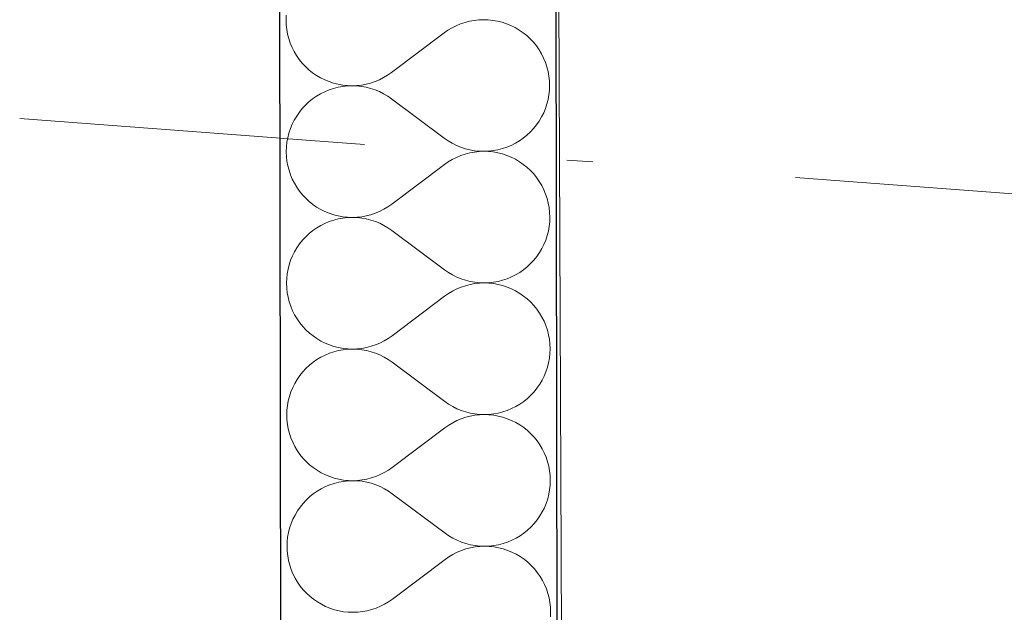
# Model space of a CAD drawing. Header units: millimetres. Extents: x -24674 to 2959, y -2716 to 20653.
# Tile 146 of 161: x -11297 to -10727, y 17618 to 17961. Entities that reach past the tile are written whole.
import ezdxf

# ---------------------------------------------------------------- set-up
doc = ezdxf.new("R2010")
doc.units = ezdxf.units.MM
doc.header["$MEASUREMENT"] = 0
doc.linetypes.add('Wipeout_Contour', pattern=[1000, 0, -1000])
doc.linetypes.add('Čerchovaná', pattern=[450, 200, -117.5, 15, -117.5])
for name, color, linetype in [('9._POHLED ZÁPADNÍ_1_Konstrukce - krov', 7, 'Continuous'), ('9._POHLED ZÁPADNÍ_1_Konstrukce - nosné', 7, 'Continuous'), ('9._POHLED ZÁPADNÍ_1_Nové_Konstrukce - nosné', 7, 'Continuous'), ('9._POHLED ZÁPADNÍ_1_Nové_Výplně - Povrchové', 7, 'Continuous'), ('9._POHLED ZÁPADNÍ_1_Nové_Výplně – Řezové', 7, 'Continuous'), ('9._POHLED ZÁPADNÍ_1_Výplně - Povrchové', 7, 'Continuous'), ('9._POHLED ZÁPADNÍ_1_VÝTAH VAR 1', 7, 'Continuous')]:
    doc.layers.add(name, color=color, linetype=linetype)

# ---------------------------------------------------------------- blocks, each defined once
blk = doc.blocks.new('*X21', base_point=(-27719.5, -6043.99))
at = {"layer": '9._POHLED ZÁPADNÍ_1_Nové_Výplně – Řezové', "color": 21, "linetype": 'Continuous', "lineweight": 20, "true_color": 0xffaaaa}
for p, q in [((-11142.66, 17963.95), (-11142.75, 17961.23)), ((-11142.75, 17961.23), (-11142.65, 17958.51)), ((-11142.65, 17958.51), (-11142.35, 17955.8)), ((-11041.8, 17958.99), (-11044.31, 17957.95)), ((-11039.22, 17959.86), (-11041.8, 17958.99)), ((-11036.59, 17960.54), (-11039.22, 17959.86)), ((-11033.91, 17961.03), (-11036.59, 17960.54)), ((-11031.21, 17961.33), (-11033.91, 17961.03)), ((-11028.49, 17961.43), (-11031.21, 17961.33)), ((-11025.77, 17961.34), (-11028.49, 17961.43)), ((-11023.07, 17961.05), (-11025.77, 17961.34)), ((-11020.39, 17960.58), (-11023.07, 17961.05)), ((-11017.75, 17959.91), (-11020.39, 17960.58)), ((-11015.17, 17959.06), (-11017.75, 17959.91)), ((-11012.65, 17958.02), (-11015.17, 17959.06)), ((-11142.35, 17955.8), (-11141.87, 17953.13)), ((-11141.87, 17953.13), (-11141.19, 17950.49)), ((-11051.31, 17953.77), (-11081.75, 17930.86)), ((-11049.08, 17955.33), (-11051.31, 17953.77)), ((-11046.74, 17956.72), (-11049.08, 17955.33)), ((-11044.31, 17957.95), (-11046.74, 17956.72)), ((-11010.22, 17956.81), (-11012.65, 17958.02)), ((-11007.87, 17955.43), (-11010.22, 17956.81)), ((-11005.63, 17953.88), (-11007.87, 17955.43)), ((-11003.51, 17952.18), (-11005.63, 17953.88)), ((-11141.19, 17950.49), (-11140.32, 17947.91)), ((-11140.32, 17947.91), (-11139.28, 17945.4)), ((-11001.52, 17950.33), (-11003.51, 17952.18)), ((-10999.66, 17948.34), (-11001.52, 17950.33)), ((-10997.95, 17946.23), (-10999.66, 17948.34)), ((-11139.28, 17945.4), (-11138.06, 17942.97)), ((-11138.06, 17942.97), (-11136.66, 17940.63)), ((-10996.39, 17943.99), (-10997.95, 17946.23)), ((-10995, 17941.66), (-10996.39, 17943.99)), ((-10993.78, 17939.23), (-10995, 17941.66)), ((-11136.66, 17940.63), (-11135.11, 17938.4)), ((-11135.11, 17938.4), (-11133.4, 17936.29)), ((-11133.4, 17936.29), (-11131.54, 17934.3)), ((-10992.73, 17936.72), (-10993.78, 17939.23)), ((-10991.87, 17934.14), (-10992.73, 17936.72)), ((-11131.54, 17934.3), (-11129.54, 17932.45)), ((-11129.54, 17932.45), (-11127.42, 17930.75)), ((-11127.42, 17930.75), (-11125.18, 17929.2)), ((-11083.98, 17929.3), (-11081.75, 17930.86)), ((-10991.19, 17931.5), (-10991.87, 17934.14)), ((-10990.7, 17928.83), (-10991.19, 17931.5)), ((-11125.18, 17929.2), (-11122.84, 17927.82)), ((-11122.84, 17927.82), (-11120.4, 17926.61)), ((-11120.4, 17926.61), (-11117.89, 17925.57)), ((-11117.89, 17925.57), (-11115.3, 17924.72)), ((-11115.3, 17924.72), (-11112.67, 17924.05)), ((-11096.47, 17924.09), (-11093.83, 17924.77)), ((-11093.83, 17924.77), (-11091.25, 17925.64)), ((-11091.25, 17925.64), (-11088.74, 17926.68)), ((-11088.74, 17926.68), (-11086.31, 17927.91)), ((-11086.31, 17927.91), (-11083.98, 17929.3)), ((-10990.41, 17926.12), (-10990.7, 17928.83)), ((-10990.3, 17923.4), (-10990.41, 17926.12)), ((-11120.39, 17919.74), (-11122.82, 17918.52)), ((-11117.88, 17920.78), (-11120.39, 17919.74)), ((-11115.3, 17921.64), (-11117.88, 17920.78)), ((-11112.66, 17922.32), (-11115.3, 17921.64)), ((-11112.67, 17924.05), (-11109.99, 17923.57)), ((-11109.99, 17922.81), (-11112.66, 17922.32)), ((-11109.99, 17923.57), (-11107.28, 17923.29)), ((-11107.28, 17923.1), (-11109.99, 17922.81)), ((-11107.28, 17923.29), (-11104.56, 17923.2)), ((-11104.56, 17923.2), (-11107.28, 17923.1)), ((-11104.56, 17923.2), (-11101.85, 17923.3)), ((-11101.85, 17923.11), (-11104.56, 17923.2)), ((-11101.85, 17923.3), (-11099.14, 17923.6)), ((-11099.14, 17922.82), (-11101.85, 17923.11)), ((-11099.14, 17923.6), (-11096.47, 17924.09)), ((-11096.46, 17922.34), (-11099.14, 17922.82)), ((-11093.83, 17921.67), (-11096.46, 17922.34)), ((-11091.24, 17920.81), (-11093.83, 17921.67)), ((-11088.73, 17919.77), (-11091.24, 17920.81)), ((-11086.3, 17918.56), (-11088.73, 17919.77)), ((-10990.68, 17917.98), (-10990.4, 17920.68)), ((-10990.4, 17920.68), (-10990.3, 17923.4)), ((-11129.51, 17913.86), (-11131.5, 17912)), ((-11127.39, 17915.57), (-11129.51, 17913.86)), ((-11125.16, 17917.12), (-11127.39, 17915.57)), ((-11122.82, 17918.52), (-11125.16, 17917.12)), ((-11083.95, 17917.17), (-11086.3, 17918.56)), ((-11081.72, 17915.62), (-11083.95, 17917.17)), ((-11051.2, 17892.82), (-11081.72, 17915.62)), ((-10991.83, 17912.66), (-10991.16, 17915.3)), ((-10991.16, 17915.3), (-10990.68, 17917.98)), ((-11135.05, 17907.89), (-11136.6, 17905.65)), ((-11133.35, 17910.01), (-11135.05, 17907.89)), ((-11131.5, 17912), (-11133.35, 17910.01)), ((-10994.93, 17905.13), (-10993.72, 17907.56)), ((-10993.72, 17907.56), (-10992.68, 17910.08)), ((-10992.68, 17910.08), (-10991.83, 17912.66)), ((-11137.99, 17903.31), (-11139.2, 17900.87)), ((-11136.6, 17905.65), (-11137.99, 17903.31)), ((-10997.87, 17900.55), (-10996.32, 17902.79)), ((-10996.32, 17902.79), (-10994.93, 17905.13)), ((-11140.24, 17898.36), (-11141.09, 17895.78)), ((-11139.2, 17900.87), (-11140.24, 17898.36)), ((-11003.41, 17894.58), (-11001.42, 17896.44)), ((-11001.42, 17896.44), (-10999.57, 17898.43)), ((-10999.57, 17898.43), (-10997.87, 17900.55)), ((-11142.24, 17890.46), (-11142.52, 17887.76)), ((-11141.76, 17893.14), (-11142.24, 17890.46)), ((-11141.09, 17895.78), (-11141.76, 17893.14)), ((-11051.2, 17892.82), (-11048.97, 17891.27)), ((-11048.97, 17891.27), (-11046.62, 17889.88)), ((-11010.1, 17889.92), (-11007.76, 17891.32)), ((-11007.76, 17891.32), (-11005.53, 17892.87)), ((-11005.53, 17892.87), (-11003.41, 17894.58)), ((-11142.52, 17887.76), (-11142.62, 17885.04)), ((-11142.62, 17885.04), (-11142.51, 17882.32)), ((-11046.62, 17889.88), (-11044.19, 17888.67)), ((-11044.19, 17888.67), (-11041.68, 17887.63)), ((-11041.68, 17887.63), (-11039.09, 17886.77)), ((-11039.09, 17886.77), (-11036.46, 17886.1)), ((-11036.46, 17886.1), (-11033.78, 17885.62)), ((-11033.78, 17884.84), (-11036.45, 17884.35)), ((-11033.78, 17885.62), (-11031.07, 17885.33)), ((-11031.07, 17885.14), (-11033.78, 17884.84)), ((-11031.07, 17885.33), (-11028.36, 17885.24)), ((-11028.36, 17885.24), (-11031.07, 17885.14)), ((-11028.36, 17885.24), (-11025.64, 17885.34)), ((-11025.64, 17885.15), (-11028.36, 17885.24)), ((-11025.64, 17885.34), (-11022.93, 17885.63)), ((-11022.93, 17884.86), (-11025.64, 17885.15)), ((-11022.93, 17885.63), (-11020.26, 17886.12)), ((-11020.25, 17884.39), (-11022.93, 17884.86)), ((-11020.26, 17886.12), (-11017.62, 17886.8)), ((-11017.62, 17886.8), (-11015.04, 17887.66)), ((-11015.04, 17887.66), (-11012.53, 17888.7)), ((-11012.53, 17888.7), (-11010.1, 17889.92)), ((-11142.51, 17882.32), (-11142.22, 17879.61)), ((-11142.22, 17879.61), (-11141.73, 17876.94)), ((-11048.94, 17879.14), (-11051.17, 17877.58)), ((-11046.61, 17880.53), (-11048.94, 17879.14)), ((-11044.18, 17881.76), (-11046.61, 17880.53)), ((-11041.67, 17882.8), (-11044.18, 17881.76)), ((-11039.09, 17883.67), (-11041.67, 17882.8)), ((-11036.45, 17884.35), (-11039.09, 17883.67)), ((-11017.61, 17883.72), (-11020.25, 17884.39)), ((-11015.03, 17882.87), (-11017.61, 17883.72)), ((-11012.52, 17881.83), (-11015.03, 17882.87)), ((-11010.08, 17880.62), (-11012.52, 17881.83)), ((-11007.74, 17879.24), (-11010.08, 17880.62)), ((-11005.5, 17877.69), (-11007.74, 17879.24)), ((-11141.73, 17876.94), (-11141.05, 17874.3)), ((-11141.05, 17874.3), (-11140.19, 17871.72)), ((-11051.17, 17877.58), (-11081.61, 17854.67)), ((-11003.38, 17875.99), (-11005.5, 17877.69)), ((-11001.38, 17874.14), (-11003.38, 17875.99)), ((-10999.52, 17872.15), (-11001.38, 17874.14)), ((-11140.19, 17871.72), (-11139.14, 17869.21)), ((-11139.14, 17869.21), (-11137.92, 17866.78)), ((-10997.81, 17870.04), (-10999.52, 17872.15)), ((-10996.26, 17867.8), (-10997.81, 17870.04)), ((-10994.86, 17865.47), (-10996.26, 17867.8)), ((-11137.92, 17866.78), (-11136.53, 17864.44)), ((-11136.53, 17864.44), (-11134.97, 17862.21)), ((-11134.97, 17862.21), (-11133.26, 17860.1)), ((-10993.64, 17863.04), (-10994.86, 17865.47)), ((-10992.6, 17860.53), (-10993.64, 17863.04)), ((-11133.26, 17860.1), (-11131.4, 17858.11)), ((-11131.4, 17858.11), (-11129.41, 17856.26)), ((-11129.41, 17856.26), (-11127.29, 17854.56)), ((-10991.73, 17857.95), (-10992.6, 17860.53)), ((-10991.05, 17855.31), (-10991.73, 17857.95)), ((-11127.29, 17854.56), (-11125.05, 17853.01)), ((-11125.05, 17853.01), (-11122.7, 17851.63)), ((-11122.7, 17851.63), (-11120.27, 17850.42)), ((-11120.27, 17850.42), (-11117.75, 17849.38)), ((-11091.12, 17849.45), (-11088.61, 17850.49)), ((-11088.61, 17850.49), (-11086.18, 17851.72)), ((-11086.18, 17851.72), (-11083.84, 17853.11)), ((-11083.84, 17853.11), (-11081.61, 17854.67)), ((-10990.57, 17852.64), (-10991.05, 17855.31)), ((-10990.27, 17849.93), (-10990.57, 17852.64)), ((-11117.74, 17844.59), (-11120.26, 17843.55)), ((-11117.75, 17849.38), (-11115.17, 17848.53)), ((-11115.16, 17845.45), (-11117.74, 17844.59)), ((-11115.17, 17848.53), (-11112.53, 17847.86)), ((-11112.53, 17846.13), (-11115.16, 17845.45)), ((-11112.53, 17847.86), (-11109.85, 17847.38)), ((-11109.85, 17846.62), (-11112.53, 17846.13)), ((-11109.85, 17847.38), (-11107.15, 17847.1)), ((-11107.15, 17846.91), (-11109.85, 17846.62)), ((-11107.15, 17847.1), (-11104.43, 17847.01)), ((-11104.43, 17847.01), (-11107.15, 17846.91)), ((-11104.43, 17847.01), (-11101.71, 17847.11)), ((-11101.71, 17846.92), (-11104.43, 17847.01)), ((-11101.71, 17847.11), (-11099.01, 17847.41)), ((-11099.01, 17846.63), (-11101.71, 17846.92)), ((-11099.01, 17847.41), (-11096.33, 17847.9)), ((-11096.33, 17846.15), (-11099.01, 17846.63)), ((-11096.33, 17847.9), (-11093.7, 17848.58)), ((-11093.69, 17845.48), (-11096.33, 17846.15)), ((-11093.7, 17848.58), (-11091.12, 17849.45)), ((-11091.11, 17844.62), (-11093.69, 17845.48)), ((-11088.59, 17843.58), (-11091.11, 17844.62)), ((-10990.17, 17847.21), (-10990.27, 17849.93)), ((-10990.26, 17844.49), (-10990.17, 17847.21)), ((-11127.26, 17839.38), (-11129.37, 17837.67)), ((-11125.03, 17840.93), (-11127.26, 17839.38)), ((-11122.69, 17842.33), (-11125.03, 17840.93)), ((-11120.26, 17843.55), (-11122.69, 17842.33)), ((-11086.16, 17842.37), (-11088.59, 17843.58)), ((-11083.82, 17840.98), (-11086.16, 17842.37)), ((-11081.58, 17839.43), (-11083.82, 17840.98)), ((-11051.07, 17816.63), (-11081.58, 17839.43)), ((-10991.69, 17836.47), (-10991.02, 17839.11)), ((-10991.02, 17839.11), (-10990.55, 17841.79)), ((-10990.55, 17841.79), (-10990.26, 17844.49)), ((-11133.21, 17833.82), (-11134.92, 17831.7)), ((-11131.36, 17835.81), (-11133.21, 17833.82)), ((-11129.37, 17837.67), (-11131.36, 17835.81)), ((-10993.59, 17831.37), (-10992.55, 17833.89)), ((-10992.55, 17833.89), (-10991.69, 17836.47)), ((-11136.47, 17829.46), (-11137.85, 17827.12)), ((-11134.92, 17831.7), (-11136.47, 17829.46)), ((-10996.18, 17826.6), (-10994.8, 17828.94)), ((-10994.8, 17828.94), (-10993.59, 17831.37)), ((-11140.1, 17822.17), (-11140.96, 17819.59)), ((-11139.06, 17824.68), (-11140.1, 17822.17)), ((-11137.85, 17827.12), (-11139.06, 17824.68)), ((-11001.29, 17820.25), (-10999.44, 17822.24)), ((-10999.44, 17822.24), (-10997.73, 17824.36)), ((-10997.73, 17824.36), (-10996.18, 17826.6)), ((-11141.62, 17816.95), (-11142.1, 17814.27)), ((-11140.96, 17819.59), (-11141.62, 17816.95)), ((-11051.07, 17816.63), (-11048.83, 17815.08)), ((-11007.62, 17815.12), (-11005.39, 17816.68)), ((-11005.39, 17816.68), (-11003.28, 17818.39)), ((-11003.28, 17818.39), (-11001.29, 17820.25)), ((-11142.39, 17811.57), (-11142.48, 17808.85)), ((-11142.1, 17814.27), (-11142.39, 17811.57)), ((-11048.83, 17815.08), (-11046.49, 17813.69)), ((-11046.49, 17813.69), (-11044.06, 17812.48)), ((-11044.06, 17812.48), (-11041.54, 17811.44)), ((-11041.54, 17811.44), (-11038.96, 17810.58)), ((-11038.96, 17810.58), (-11036.32, 17809.91)), ((-11020.12, 17809.93), (-11017.48, 17810.61)), ((-11017.48, 17810.61), (-11014.9, 17811.47)), ((-11014.9, 17811.47), (-11012.39, 17812.51)), ((-11012.39, 17812.51), (-11009.96, 17813.73)), ((-11009.96, 17813.73), (-11007.62, 17815.12)), ((-11142.48, 17808.85), (-11142.38, 17806.13)), ((-11142.38, 17806.13), (-11142.08, 17803.42)), ((-11044.04, 17805.57), (-11046.47, 17804.34)), ((-11041.53, 17806.61), (-11044.04, 17805.57)), ((-11038.95, 17807.48), (-11041.53, 17806.61)), ((-11036.32, 17808.16), (-11038.95, 17807.48)), ((-11036.32, 17809.91), (-11033.64, 17809.43)), ((-11033.64, 17808.65), (-11036.32, 17808.16)), ((-11033.64, 17809.43), (-11030.94, 17809.14)), ((-11030.94, 17808.95), (-11033.64, 17808.65)), ((-11030.94, 17809.14), (-11028.22, 17809.05)), ((-11028.22, 17809.05), (-11030.94, 17808.95)), ((-11028.22, 17809.05), (-11025.5, 17809.15)), ((-11025.5, 17808.96), (-11028.22, 17809.05)), ((-11025.5, 17809.15), (-11022.8, 17809.44)), ((-11022.8, 17808.67), (-11025.5, 17808.96)), ((-11022.8, 17809.44), (-11020.12, 17809.93)), ((-11020.12, 17808.2), (-11022.8, 17808.67)), ((-11017.48, 17807.53), (-11020.12, 17808.2)), ((-11014.9, 17806.68), (-11017.48, 17807.53)), ((-11012.38, 17805.64), (-11014.9, 17806.68)), ((-11009.94, 17804.43), (-11012.38, 17805.64)), ((-11142.08, 17803.42), (-11141.6, 17800.75)), ((-11141.6, 17800.75), (-11140.92, 17798.11)), ((-11051.04, 17801.39), (-11081.47, 17778.48)), ((-11048.81, 17802.95), (-11051.04, 17801.39)), ((-11046.47, 17804.34), (-11048.81, 17802.95)), ((-11007.6, 17803.05), (-11009.94, 17804.43)), ((-11005.36, 17801.5), (-11007.6, 17803.05)), ((-11003.24, 17799.8), (-11005.36, 17801.5)), ((-11001.25, 17797.95), (-11003.24, 17799.8)), ((-11140.92, 17798.11), (-11140.05, 17795.53)), ((-11140.05, 17795.53), (-11139.01, 17793.02)), ((-10999.39, 17795.96), (-11001.25, 17797.95)), ((-10997.68, 17793.85), (-10999.39, 17795.96)), ((-10996.12, 17791.61), (-10997.68, 17793.85)), ((-11139.01, 17793.02), (-11137.79, 17790.59)), ((-11137.79, 17790.59), (-11136.39, 17788.25)), ((-11136.39, 17788.25), (-11134.84, 17786.02)), ((-10994.73, 17789.28), (-10996.12, 17791.61)), ((-10993.51, 17786.85), (-10994.73, 17789.28)), ((-11134.84, 17786.02), (-11133.12, 17783.91)), ((-11133.12, 17783.91), (-11131.27, 17781.92)), ((-11131.27, 17781.92), (-11129.27, 17780.07)), ((-10992.46, 17784.34), (-10993.51, 17786.85)), ((-10991.6, 17781.76), (-10992.46, 17784.34)), ((-11129.27, 17780.07), (-11127.15, 17778.37)), ((-11127.15, 17778.37), (-11124.91, 17776.82)), ((-11124.91, 17776.82), (-11122.57, 17775.44)), ((-11086.04, 17775.53), (-11083.71, 17776.92)), ((-11083.71, 17776.92), (-11081.47, 17778.48)), ((-10990.92, 17779.12), (-10991.6, 17781.76)), ((-10990.43, 17776.44), (-10990.92, 17779.12)), ((-10990.13, 17773.74), (-10990.43, 17776.44)), ((-11122.57, 17775.44), (-11120.13, 17774.23)), ((-11120.13, 17774.23), (-11117.62, 17773.19)), ((-11117.62, 17773.19), (-11115.03, 17772.34)), ((-11115.03, 17772.34), (-11112.4, 17771.67)), ((-11112.4, 17771.67), (-11109.72, 17771.19)), ((-11109.72, 17771.19), (-11107.01, 17770.91)), ((-11107.01, 17770.72), (-11109.72, 17770.42)), ((-11107.01, 17770.91), (-11104.29, 17770.82)), ((-11104.29, 17770.82), (-11107.01, 17770.72)), ((-11104.29, 17770.82), (-11101.58, 17770.92)), ((-11101.58, 17770.73), (-11104.29, 17770.82)), ((-11101.58, 17770.92), (-11098.87, 17771.22)), ((-11098.87, 17770.44), (-11101.58, 17770.73)), ((-11098.87, 17771.22), (-11096.2, 17771.71)), ((-11096.2, 17771.71), (-11093.56, 17772.39)), ((-11093.56, 17772.39), (-11090.98, 17773.26)), ((-11090.98, 17773.26), (-11088.47, 17774.3)), ((-11088.47, 17774.3), (-11086.04, 17775.53)), ((-10990.03, 17771.02), (-10990.13, 17773.74)), ((-10990.13, 17768.3), (-10990.03, 17771.02)), ((-11122.55, 17766.13), (-11124.89, 17764.74)), ((-11120.12, 17767.36), (-11122.55, 17766.13)), ((-11117.61, 17768.4), (-11120.12, 17767.36)), ((-11115.03, 17769.26), (-11117.61, 17768.4)), ((-11112.39, 17769.94), (-11115.03, 17769.26)), ((-11109.72, 17770.42), (-11112.39, 17769.94)), ((-11096.19, 17769.96), (-11098.87, 17770.44)), ((-11093.56, 17769.29), (-11096.19, 17769.96)), ((-11090.97, 17768.43), (-11093.56, 17769.29)), ((-11088.46, 17767.39), (-11090.97, 17768.43)), ((-11086.02, 17766.18), (-11088.46, 17767.39)), ((-11083.68, 17764.79), (-11086.02, 17766.18)), ((-10990.89, 17762.92), (-10990.41, 17765.6)), ((-10990.41, 17765.6), (-10990.13, 17768.3)), ((-11131.23, 17759.62), (-11133.08, 17757.63)), ((-11129.24, 17761.48), (-11131.23, 17759.62)), ((-11127.12, 17763.19), (-11129.24, 17761.48)), ((-11124.89, 17764.74), (-11127.12, 17763.19)), ((-11081.45, 17763.24), (-11083.68, 17764.79)), ((-11050.93, 17740.44), (-11081.45, 17763.24)), ((-10992.41, 17757.7), (-10991.56, 17760.28)), ((-10991.56, 17760.28), (-10990.89, 17762.92)), ((-11134.78, 17755.51), (-11136.33, 17753.27)), ((-11133.08, 17757.63), (-11134.78, 17755.51)), ((-10994.66, 17752.75), (-10993.45, 17755.18)), ((-10993.45, 17755.18), (-10992.41, 17757.7)), ((-11138.93, 17748.49), (-11139.97, 17745.98)), ((-11137.71, 17750.93), (-11138.93, 17748.49)), ((-11136.33, 17753.27), (-11137.71, 17750.93)), ((-10999.3, 17746.05), (-10997.6, 17748.17)), ((-10997.6, 17748.17), (-10996.05, 17750.41)), ((-10996.05, 17750.41), (-10994.66, 17752.75)), ((-11140.82, 17743.4), (-11141.49, 17740.76)), ((-11139.97, 17745.98), (-11140.82, 17743.4)), ((-11005.26, 17740.49), (-11003.14, 17742.2)), ((-11003.14, 17742.2), (-11001.15, 17744.06)), ((-11001.15, 17744.06), (-10999.3, 17746.05)), ((-11141.97, 17738.08), (-11142.25, 17735.38)), ((-11141.49, 17740.76), (-11141.97, 17738.08)), ((-11050.93, 17740.44), (-11048.7, 17738.89)), ((-11048.7, 17738.89), (-11046.35, 17737.5)), ((-11046.35, 17737.5), (-11043.92, 17736.29)), ((-11012.26, 17736.32), (-11009.83, 17737.54)), ((-11009.83, 17737.54), (-11007.49, 17738.93)), ((-11007.49, 17738.93), (-11005.26, 17740.49)), ((-11142.25, 17735.38), (-11142.35, 17732.66)), ((-11142.35, 17732.66), (-11142.24, 17729.94)), ((-11043.92, 17736.29), (-11041.41, 17735.25)), ((-11041.41, 17735.25), (-11038.82, 17734.39)), ((-11038.82, 17731.29), (-11041.4, 17730.42)), ((-11038.82, 17734.39), (-11036.19, 17733.72)), ((-11036.18, 17731.97), (-11038.82, 17731.29)), ((-11036.19, 17733.72), (-11033.51, 17733.24)), ((-11033.51, 17732.46), (-11036.18, 17731.97)), ((-11033.51, 17733.24), (-11030.8, 17732.95)), ((-11030.8, 17732.76), (-11033.51, 17732.46)), ((-11030.8, 17732.95), (-11028.09, 17732.86)), ((-11028.09, 17732.86), (-11030.8, 17732.76)), ((-11028.09, 17732.86), (-11025.37, 17732.96)), ((-11025.37, 17732.77), (-11028.09, 17732.86)), ((-11025.37, 17732.96), (-11022.66, 17733.25)), ((-11022.66, 17732.48), (-11025.37, 17732.77)), ((-11022.66, 17733.25), (-11019.99, 17733.74)), ((-11019.98, 17732.01), (-11022.66, 17732.48)), ((-11019.99, 17733.74), (-11017.35, 17734.42)), ((-11017.34, 17731.34), (-11019.98, 17732.01)), ((-11017.35, 17734.42), (-11014.77, 17735.28)), ((-11014.76, 17730.49), (-11017.34, 17731.34)), ((-11014.77, 17735.28), (-11012.26, 17736.32)), ((-11142.24, 17729.94), (-11141.95, 17727.23)), ((-11141.95, 17727.23), (-11141.46, 17724.56)), ((-11050.9, 17725.2), (-11081.34, 17702.29)), ((-11048.67, 17726.76), (-11050.9, 17725.2)), ((-11046.34, 17728.15), (-11048.67, 17726.76)), ((-11043.91, 17729.38), (-11046.34, 17728.15)), ((-11041.4, 17730.42), (-11043.91, 17729.38)), ((-11012.25, 17729.45), (-11014.76, 17730.49)), ((-11009.81, 17728.24), (-11012.25, 17729.45)), ((-11007.47, 17726.86), (-11009.81, 17728.24)), ((-11005.23, 17725.31), (-11007.47, 17726.86)), ((-11003.11, 17723.61), (-11005.23, 17725.31)), ((-11141.46, 17724.56), (-11140.78, 17721.92)), ((-11140.78, 17721.92), (-11139.92, 17719.34)), ((-11139.92, 17719.34), (-11138.87, 17716.83)), ((-11001.11, 17721.76), (-11003.11, 17723.61)), ((-10999.25, 17719.77), (-11001.11, 17721.76)), ((-10997.54, 17717.66), (-10999.25, 17719.77)), ((-11138.87, 17716.83), (-11137.65, 17714.4)), ((-11137.65, 17714.4), (-11136.26, 17712.06)), ((-10995.99, 17715.42), (-10997.54, 17717.66)), ((-10994.59, 17713.09), (-10995.99, 17715.42)), ((-11136.26, 17712.06), (-11134.7, 17709.83)), ((-11134.7, 17709.83), (-11132.99, 17707.72)), ((-10993.37, 17710.66), (-10994.59, 17713.09)), ((-10992.33, 17708.15), (-10993.37, 17710.66)), ((-10991.46, 17705.57), (-10992.33, 17708.15)), ((-11132.99, 17707.72), (-11131.13, 17705.73)), ((-11131.13, 17705.73), (-11129.14, 17703.88)), ((-11129.14, 17703.88), (-11127.01, 17702.18)), ((-11127.01, 17702.18), (-11124.78, 17700.63)), ((-11083.57, 17700.73), (-11081.34, 17702.29)), ((-10990.78, 17702.93), (-10991.46, 17705.57)), ((-10990.3, 17700.25), (-10990.78, 17702.93)), ((-11124.78, 17700.63), (-11122.43, 17699.25)), ((-11122.43, 17699.25), (-11120, 17698.04)), ((-11120, 17698.04), (-11117.48, 17697)), ((-11117.48, 17697), (-11114.9, 17696.15)), ((-11093.43, 17696.2), (-11090.85, 17697.06)), ((-11090.85, 17697.06), (-11088.34, 17698.11)), ((-11088.34, 17698.11), (-11085.91, 17699.34)), ((-11085.91, 17699.34), (-11083.57, 17700.73)), ((-10990, 17697.55), (-10990.3, 17700.25)), ((-10989.9, 17694.83), (-10990, 17697.55)), ((-11119.99, 17691.17), (-11122.42, 17689.94)), ((-11117.47, 17692.21), (-11119.99, 17691.17)), ((-11114.89, 17693.07), (-11117.47, 17692.21)), ((-11114.9, 17696.15), (-11112.26, 17695.48)), ((-11112.26, 17693.75), (-11114.89, 17693.07)), ((-11112.26, 17695.48), (-11109.58, 17695)), ((-11109.58, 17694.23), (-11112.26, 17693.75)), ((-11109.58, 17695), (-11106.88, 17694.72)), ((-11106.88, 17694.53), (-11109.58, 17694.23)), ((-11106.88, 17694.72), (-11104.16, 17694.63)), ((-11104.16, 17694.63), (-11106.88, 17694.53)), ((-11104.16, 17694.63), (-11101.44, 17694.73)), ((-11101.44, 17694.53), (-11104.16, 17694.63)), ((-11101.44, 17694.73), (-11098.74, 17695.03)), ((-11098.73, 17694.25), (-11101.44, 17694.53)), ((-11098.74, 17695.03), (-11096.06, 17695.52)), ((-11096.06, 17693.77), (-11098.73, 17694.25)), ((-11096.06, 17695.52), (-11093.43, 17696.2)), ((-11093.42, 17693.1), (-11096.06, 17693.77)), ((-11090.84, 17692.24), (-11093.42, 17693.1)), ((-11088.32, 17691.2), (-11090.84, 17692.24)), ((-11085.89, 17689.99), (-11088.32, 17691.2)), ((-10990.28, 17689.41), (-10989.99, 17692.11)), ((-10989.99, 17692.11), (-10989.9, 17694.83)), ((-11129.1, 17685.29), (-11131.09, 17683.43)), ((-11126.99, 17687), (-11129.1, 17685.29)), ((-11124.76, 17688.55), (-11126.99, 17687)), ((-11122.42, 17689.94), (-11124.76, 17688.55)), ((-11083.55, 17688.6), (-11085.89, 17689.99)), ((-11081.31, 17687.05), (-11083.55, 17688.6)), ((-11050.8, 17664.25), (-11081.31, 17687.05)), ((-10991.42, 17684.09), (-10990.75, 17686.73)), ((-10990.75, 17686.73), (-10990.28, 17689.41)), ((-11132.94, 17681.44), (-11134.65, 17679.32)), ((-11131.09, 17683.43), (-11132.94, 17681.44)), ((-10993.32, 17678.99), (-10992.28, 17681.51)), ((-10992.28, 17681.51), (-10991.42, 17684.09)), ((-11137.58, 17674.74), (-11138.79, 17672.3)), ((-11136.2, 17677.08), (-11137.58, 17674.74)), ((-11134.65, 17679.32), (-11136.2, 17677.08)), ((-10997.46, 17671.98), (-10995.91, 17674.22)), ((-10995.91, 17674.22), (-10994.53, 17676.56)), ((-10994.53, 17676.56), (-10993.32, 17678.99)), ((-11139.83, 17669.79), (-11140.69, 17667.21)), ((-11138.79, 17672.3), (-11139.83, 17669.79)), ((-11001.02, 17667.87), (-10999.17, 17669.86)), ((-10999.17, 17669.86), (-10997.46, 17671.98)), ((-11141.35, 17664.57), (-11141.83, 17661.89)), ((-11140.69, 17667.21), (-11141.35, 17664.57)), ((-11050.8, 17664.25), (-11048.56, 17662.7)), ((-11048.56, 17662.7), (-11046.22, 17661.31)), ((-11009.69, 17661.35), (-11007.35, 17662.74)), ((-11007.35, 17662.74), (-11005.12, 17664.3)), ((-11005.12, 17664.3), (-11003.01, 17666.01)), ((-11003.01, 17666.01), (-11001.02, 17667.87)), ((-11142.12, 17659.18), (-11142.21, 17656.47)), ((-11141.83, 17661.89), (-11142.12, 17659.18)), ((-11046.22, 17661.31), (-11043.79, 17660.1)), ((-11043.79, 17660.1), (-11041.27, 17659.06)), ((-11041.27, 17659.06), (-11038.69, 17658.2)), ((-11038.69, 17658.2), (-11036.05, 17657.53)), ((-11036.05, 17657.53), (-11033.37, 17657.05)), ((-11033.37, 17657.05), (-11030.67, 17656.76)), ((-11030.67, 17656.76), (-11027.95, 17656.67)), ((-11027.95, 17656.67), (-11030.67, 17656.56)), ((-11027.95, 17656.67), (-11025.23, 17656.77)), ((-11025.23, 17656.58), (-11027.95, 17656.67)), ((-11025.23, 17656.77), (-11022.53, 17657.06)), ((-11022.53, 17657.06), (-11019.85, 17657.55)), ((-11019.85, 17657.55), (-11017.21, 17658.23)), ((-11017.21, 17658.23), (-11014.63, 17659.09)), ((-11014.63, 17659.09), (-11012.12, 17660.13)), ((-11012.12, 17660.13), (-11009.69, 17661.35)), ((-11142.21, 17656.47), (-11142.11, 17653.75)), ((-11142.11, 17653.75), (-11141.81, 17651.04)), ((-11141.81, 17651.04), (-11141.33, 17648.37)), ((-11046.2, 17651.96), (-11048.54, 17650.57)), ((-11043.77, 17653.18), (-11046.2, 17651.96)), ((-11041.26, 17654.23), (-11043.77, 17653.18)), ((-11038.68, 17655.1), (-11041.26, 17654.23)), ((-11036.05, 17655.78), (-11038.68, 17655.1)), ((-11033.37, 17656.27), (-11036.05, 17655.78)), ((-11030.67, 17656.56), (-11033.37, 17656.27)), ((-11022.53, 17656.29), (-11025.23, 17656.58)), ((-11019.85, 17655.82), (-11022.53, 17656.29)), ((-11017.21, 17655.15), (-11019.85, 17655.82)), ((-11014.63, 17654.3), (-11017.21, 17655.15)), ((-11012.11, 17653.26), (-11014.63, 17654.3)), ((-11009.67, 17652.05), (-11012.11, 17653.26)), ((-11007.33, 17650.67), (-11009.67, 17652.05)), ((-11141.33, 17648.37), (-11140.65, 17645.73)), ((-11140.65, 17645.73), (-11139.78, 17643.15)), ((-11050.77, 17649.01), (-11081.2, 17626.1)), ((-11048.54, 17650.57), (-11050.77, 17649.01)), ((-11005.09, 17649.12), (-11007.33, 17650.67)), ((-11002.97, 17647.42), (-11005.09, 17649.12)), ((-11000.98, 17645.57), (-11002.97, 17647.42)), ((-10999.12, 17643.58), (-11000.98, 17645.57)), ((-11139.78, 17643.15), (-11138.74, 17640.64)), ((-11138.74, 17640.64), (-11137.52, 17638.21)), ((-10997.41, 17641.47), (-10999.12, 17643.58)), ((-10995.85, 17639.23), (-10997.41, 17641.47)), ((-11137.52, 17638.21), (-11136.12, 17635.87)), ((-11136.12, 17635.87), (-11134.57, 17633.64)), ((-10994.46, 17636.9), (-10995.85, 17639.23)), ((-10993.24, 17634.47), (-10994.46, 17636.9)), ((-10992.19, 17631.95), (-10993.24, 17634.47)), ((-11134.57, 17633.64), (-11132.85, 17631.53)), ((-11132.85, 17631.53), (-11131, 17629.54)), ((-11131, 17629.54), (-11129, 17627.69)), ((-10991.33, 17629.38), (-10992.19, 17631.95)), ((-10990.65, 17626.74), (-10991.33, 17629.38)), ((-11129, 17627.69), (-11126.88, 17625.99)), ((-11126.88, 17625.99), (-11124.64, 17624.44)), ((-11124.64, 17624.44), (-11122.3, 17623.06)), ((-11122.3, 17623.06), (-11119.86, 17621.85)), ((-11088.2, 17621.92), (-11085.77, 17623.15)), ((-11085.77, 17623.15), (-11083.44, 17624.54)), ((-11083.44, 17624.54), (-11081.2, 17626.1)), ((-10990.16, 17624.06), (-10990.65, 17626.74)), ((-10989.86, 17621.36), (-10990.16, 17624.06)), ((-11119.86, 17621.85), (-11117.35, 17620.81)), ((-11117.35, 17620.81), (-11114.76, 17619.96)), ((-11114.76, 17619.96), (-11112.13, 17619.29)), ((-11112.13, 17619.29), (-11109.45, 17618.81)), ((-11109.45, 17618.81), (-11106.74, 17618.53)), ((-11106.74, 17618.53), (-11104.02, 17618.44)), ((-11104.02, 17618.44), (-11101.31, 17618.54)), ((-11101.31, 17618.54), (-11098.6, 17618.84)), ((-11098.6, 17618.84), (-11095.93, 17619.33)), ((-11095.93, 17619.33), (-11093.29, 17620.01)), ((-11093.29, 17620.01), (-11090.71, 17620.87)), ((-11090.71, 17620.87), (-11088.2, 17621.92)), ((-10989.76, 17618.64), (-10989.86, 17621.36)), ((-10989.86, 17615.92), (-10989.76, 17618.64))]:
    blk.add_line(p, q, dxfattribs=at)

msp = doc.modelspace()

# ---------------------------------------------------------------- wipeouts: each hides what was drawn before it
at = {"color": 254, "linetype": 'Wipeout_Contour', "lineweight": 0, "ltscale": 72283.801497}
msp.add_wipeout([(-11148.1, 18830.25), (-11130.82, 9083.32), (-10970.82, 9083.6), (-10988.08, 18817.53)], dxfattribs=at).dxf.layer = '9._POHLED ZÁPADNÍ_1_Nové_Výplně - Povrchové'

# ---------------------------------------------------------------- next in the draw order: linework, layer by layer
at = {"layer": '9._POHLED ZÁPADNÍ_1_Nové_Konstrukce - nosné', "color": 1, "linetype": 'Continuous', "lineweight": 25, "flags": 128}
for points in [[(-11148.1, 18830.25), (-11130.82, 9083.32)], [(-10970.82, 9083.6), (-10988.08, 18817.53)]]:
    msp.add_lwpolyline(points, dxfattribs=at)

# ---------------------------------------------------------------- next in the draw order: wipeouts: each hides what was drawn before it
at = {"color": 254, "linetype": 'Wipeout_Contour', "lineweight": 0, "ltscale": 70593.958106}
msp.add_wipeout([(-10986.72, 18366), (-10946.64, 9038.96), (-10496.64, 9040.89), (-10536.56, 18330.21)], dxfattribs=at).dxf.layer = '9._POHLED ZÁPADNÍ_1_Výplně - Povrchové'

# ---------------------------------------------------------------- next in the draw order: linework, layer by layer
at = {"layer": '9._POHLED ZÁPADNÍ_1_Konstrukce - nosné', "color": 251, "linetype": 'Continuous', "lineweight": 20, "true_color": 0x6a6a6a, "flags": 128}
msp.add_lwpolyline([(-10988.66, 18817.58), (-10946.75, 9064.83)], dxfattribs=at)

# ---------------------------------------------------------------- next in the draw order: wipeouts: each hides what was drawn before it
at = {"color": 254, "linetype": 'Wipeout_Contour', "lineweight": 0, "ltscale": 72283.801497}
msp.add_wipeout([(-11148.1, 18830.25), (-11130.82, 9083.32), (-10970.82, 9083.6), (-10988.08, 18817.53)], dxfattribs=at).dxf.layer = '9._POHLED ZÁPADNÍ_1_Nové_Výplně – Řezové'

# ---------------------------------------------------------------- next in the draw order: linework, layer by layer
at = {"layer": '9._POHLED ZÁPADNÍ_1_Konstrukce - krov', "color": 8, "linetype": 'Čerchovaná', "lineweight": 13}
msp.add_line((-11296.84, 17904.27), (-9585.3, 17774.18), dxfattribs=at)
at = {"layer": '9._POHLED ZÁPADNÍ_1_Nové_Konstrukce - nosné', "color": 1, "linetype": 'Continuous', "lineweight": 25, "flags": 128}
for points in [[(-11148.1, 18830.25), (-11130.82, 9083.32)], [(-10970.82, 9083.6), (-10988.08, 18817.53)]]:
    msp.add_lwpolyline(points, dxfattribs=at)

# ---------------------------------------------------------------- next in the draw order: block references
at = {"layer": '9._POHLED ZÁPADNÍ_1_VÝTAH VAR 1', "color": 9, "linetype": 'Continuous', "lineweight": 13}
msp.add_blockref('*X21', (-27719.5, -6043.99), dxfattribs=at)

doc.saveas('drawing.dxf')
